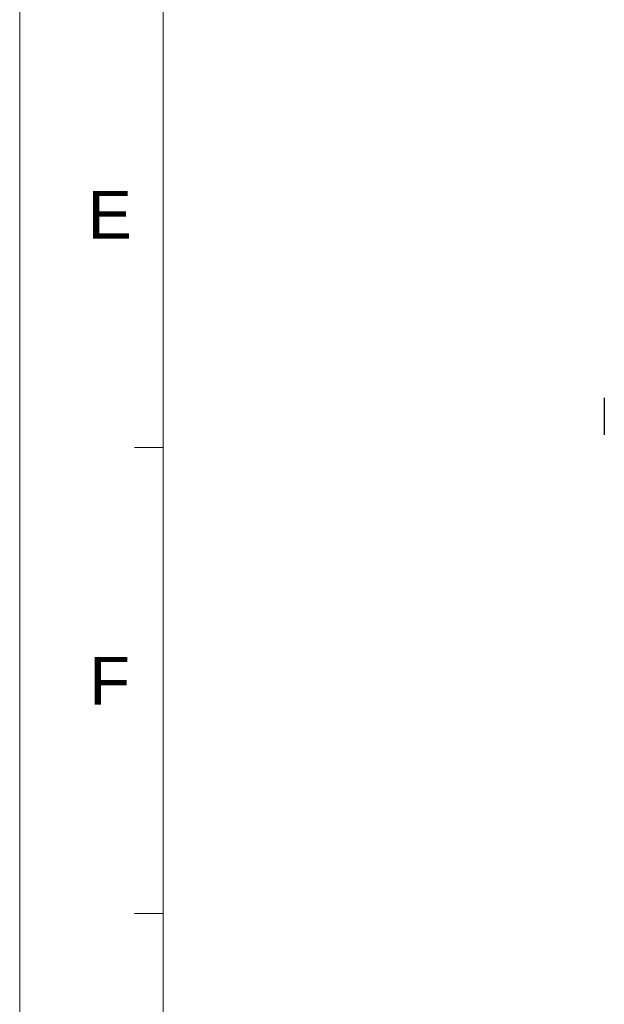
# Model space of a CAD drawing. Extents: x 879 to 1770, y -20 to 610.
# Tile 2 of 24: x 879 to 970, y 134 to 289. Entities that reach past the tile are written whole.
import ezdxf
from ezdxf.enums import TextEntityAlignment as Align

# ---------------------------------------------------------------- set-up
doc = ezdxf.new("R2010")
doc.units = 0
doc.header["$LTSCALE"] = 2
doc.header["$MEASUREMENT"] = 0
doc.layers.get('0').update_dxf_attribs({"linetype": 'CONTINUOUS'})
doc.layers.add('46-111-501-1DXF_CONTINU205', color=7, linetype='CONTINUOUS')
doc.styles.add('TEXTSTYLE_1', font='ARIAL.TTF')

msp = doc.modelspace()

# ---------------------------------------------------------------- linework, layer by layer
at = {"linetype": 'Continuous', "lineweight": 5}
for p, q in [((878.658, 609.697), (878.658, -20.303)), ((901.158, 587.197), (901.158, 2.197)), ((901.158, 221.572), (896.658, 221.572)), ((901.158, 148.447), (896.658, 148.447))]:
    msp.add_line(p, q, dxfattribs=at)
at = {"layer": '46-111-501-1DXF_CONTINU205', "color": 6, "linetype": 'Continuous'}
msp.add_line((970.366, 229.34), (970.366, 223.54), dxfattribs=at)

# ---------------------------------------------------------------- texts
at = {"linetype": 'Continuous', "lineweight": 5, "style": 'TEXTSTYLE_1'}
for s, p in [('E', (892.784, 254.338)), ('F', (892.784, 181.213))]:
    msp.add_text(s, height=7.5, dxfattribs=at).set_placement(p, align=Align.CENTER)

doc.saveas('drawing.dxf')
